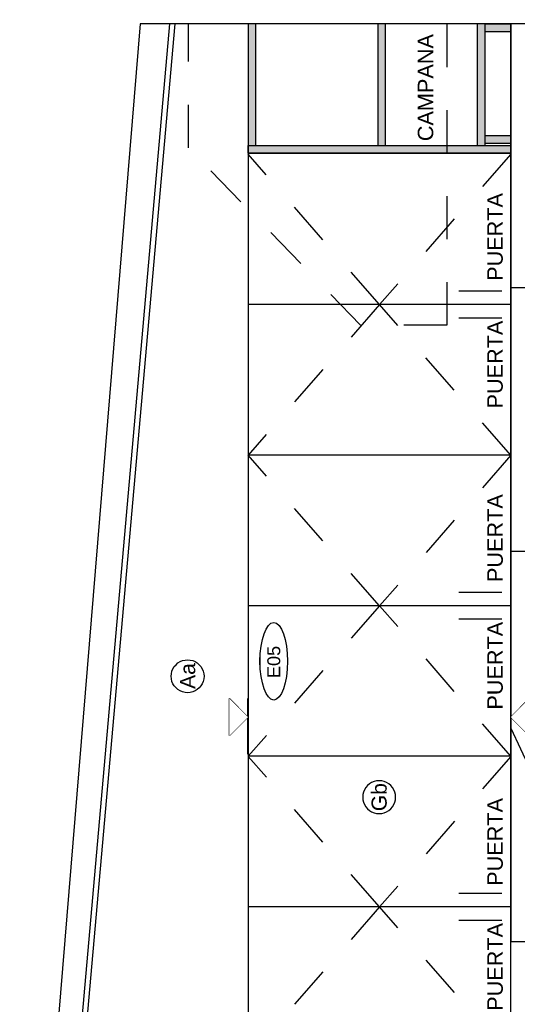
# Model space of a CAD drawing. Extents: x 1 to 126, y -14 to 17.
# Tile 104 of 132: x 85.36 to 86.51, y -0.97 to 1.32. Entities that reach past the tile are written whole.
import ezdxf
from ezdxf.enums import TextEntityAlignment as Align

# ---------------------------------------------------------------- set-up
doc = ezdxf.new("R2010")
doc.units = 0
doc.set_wipeout_variables(frame=1)
doc.header["$PDMODE"] = 3
doc.linetypes.add('HIDDEN2', pattern=[0.1875, 0.125, -0.0625])
for name, color, linetype in [('A-ALBA-0', 9, 'Continuous'), ('A-ANNO-NIV', 2, 'Continuous'), ('A-ANNO-PLANI @ 20', 1, 'Continuous'), ('A-ANNO-SIMB @ 20', 2, 'Continuous'), ('A-ANOT-COTA-PARC', 1, 'Continuous'), ('A-ANOT-NIVL @ 20', 2, 'Continuous'), ('A-ANOT-TTEC', 2, 'Continuous'), ('AE-ALBA-1', 1, 'Continuous')]:
    doc.layers.add(name, color=color, linetype=linetype)
doc.layers.add('A-ALBA-4', color=2, linetype='Continuous', lineweight=25)
doc.styles.add('BIS-ANOT', font='swiss.ttf')
doc.styles.add('BIS-COTA', font='swissb.ttf')
doc.styles.add('BIS-TXT', font='swiss.ttf')
doc.styles.add('E5-100', font='micross.ttf')
doc.dimstyles.new('BIS-COTA-NIVE', dxfattribs={"dimscale": 1.8, "dimtxt": 0.0018, "dimasz": 0.0015, "dimexe": 0, "dimexo": 0, "dimgap": 0.0027, "dimtad": 2, "dimtih": 1, "dimtoh": 1, "dimzin": 1, "dimdsep": 46, "dimtxsty": 'BIS-COTA', "dimblk1": 'MARK1', "dimblk2": 'MARK2', "dimsah": 1, "dimcen": 0.0015, "dimclrd": 1, "dimclre": 1, "dimaunit": 1, "dimadec": 0, "dimazin": 0, "dimtfac": 1, "dimtix": 1, "dimtofl": 0, "dimtmove": 2, "dimatfit": 3, "dimldrblk": 'MARK1', "dimfxl": 1, "dimtolj": 1, "dimarcsym": 0})
doc.dimstyles.new('BIS-COTA-PARC', dxfattribs={"dimscale": 0, "dimtxt": 0.0018, "dimasz": 0.001, "dimexe": 0.0015, "dimexo": 0, "dimgap": 0.0005, "dimtad": 1, "dimdec": 0, "dimlfac": 100, "dimzin": 9, "dimdsep": 46, "dimtxsty": 'BIS-COTA', "dimblk": 'OBLIQUE', "dimcen": 2.5, "dimclrd": 256, "dimclre": 251, "dimclrt": 2, "dimadec": 1, "dimazin": 2, "dimtfac": 1, "dimtdec": 0, "dimtix": 1, "dimtmove": 2, "dimatfit": 3, "dimldrblk": 'DOT', "dimfxl": 0.0015, "dimfxlon": 1, "dimtolj": 1, "dimtzin": 0, "dimarcsym": 0})

# ---------------------------------------------------------------- blocks, each defined once
blk = doc.blocks.new('_Oblique')
at = {"color": 0, "lineweight": -2}
blk.add_line((-0.5, -0.5), (0.5, 0.5), dxfattribs=at)
blk = doc.blocks.new('*D443')
at = {"layer": 'A-ANOT-COTA-PARC', "color": 251, "lineweight": -2, "transparency": 16777216}
for p, q in [((88.1218, 1.309), (88.1818, 1.309)), ((88.1818, -2.091), (88.1218, -2.091))]:
    blk.add_line(p, q, dxfattribs=at)
at = {"layer": 'A-ANOT-COTA-PARC', "lineweight": -2, "transparency": 16777216}
blk.add_line((88.1518, 1.309), (88.1518, -2.091), dxfattribs=at)
at = {"layer": 'Defpoints', "color": 0, "transparency": 16777216}
for p in [(85.7878, 1.309), (88.1518, -2.091), (88.7727, -2.091)]:
    blk.add_point(p, dxfattribs=at)
at = {"layer": 'A-ANOT-COTA-PARC', "lineweight": -2, "transparency": 16777216, "xscale": 0.02, "yscale": 0.02, "zscale": 0.02}
for p, rotation in [((88.1518, 1.309), 90), ((88.1518, -2.091), 270)]:
    blk.add_blockref('_Oblique', p, dxfattribs=dict(at, rotation=rotation))
at = {"layer": 'A-ANOT-COTA-PARC', "color": 2, "transparency": 16777216, "insert": (88.1233, -0.391), "char_height": 0.036, "attachment_point": 5, "rotation": 90, "style": 'BIS-COTA'}
blk.add_mtext('\\A1;340', dxfattribs=at)
blk = doc.blocks.new('_Dot')
at = {"color": 0, "linetype": 'ByBlock', "lineweight": -2}
blk.add_line((-0.5, 0), (-1, 0), dxfattribs=at)
at = {"color": 0, "linetype": 'ByBlock', "const_width": 0.5}
blk.add_lwpolyline([(-0.25, 0, 1), (0.25, 0, 1)], format="xyb", close=True, dxfattribs=at)
blk = doc.blocks.new('A-ANNO-NOM-2')
blk.add_wipeout([(0, -0.00191), (0.0003, -0.00189), (0.00059, -0.00182), (0.00087, -0.0017), (0.00112, -0.00155), (0.00135, -0.00135), (0.00155, -0.00112), (0.0017, -0.00087), (0.00182, -0.00059), (0.00189, -0.0003), (0.00191, 0), (0.00189, 0.0003), (0.00182, 0.00059), (0.0017, 0.00087), (0.00155, 0.00112), (0.00135, 0.00135), (0.00112, 0.00155), (0.00087, 0.0017), (0.00059, 0.00182), (0.0003, 0.00189), (0, 0.00191), (-0.0003, 0.00189), (-0.00059, 0.00182), (-0.00087, 0.0017), (-0.00112, 0.00155), (-0.00135, 0.00135), (-0.00155, 0.00112), (-0.0017, 0.00087), (-0.00182, 0.00059), (-0.00189, 0.0003), (-0.00191, 0), (-0.00189, -0.0003), (-0.00182, -0.00059), (-0.0017, -0.00087), (-0.00155, -0.00112), (-0.00135, -0.00135), (-0.00112, -0.00155), (-0.00087, -0.0017), (-0.00059, -0.00182), (-0.0003, -0.00189)])
blk.add_lwpolyline([(0, -0.00191), (0.0003, -0.00189), (0.00059, -0.00182), (0.00087, -0.0017), (0.00112, -0.00155), (0.00135, -0.00135), (0.00155, -0.00112), (0.0017, -0.00087), (0.00182, -0.00059), (0.00189, -0.0003), (0.00191, 0), (0.00189, 0.0003), (0.00182, 0.00059), (0.0017, 0.00087), (0.00155, 0.00112), (0.00135, 0.00135), (0.00112, 0.00155), (0.00087, 0.0017), (0.00059, 0.00182), (0.0003, 0.00189), (0, 0.00191), (-0.0003, 0.00189), (-0.00059, 0.00182), (-0.00087, 0.0017), (-0.00112, 0.00155), (-0.00135, 0.00135), (-0.00155, 0.00112), (-0.0017, 0.00087), (-0.00182, 0.00059), (-0.00189, 0.0003), (-0.00191, 0), (-0.00189, -0.0003), (-0.00182, -0.00059), (-0.0017, -0.00087), (-0.00155, -0.00112), (-0.00135, -0.00135), (-0.00112, -0.00155), (-0.00087, -0.0017), (-0.00059, -0.00182), (-0.0003, -0.00189)], close=True)
at = {"color": 1, "linetype": 'Continuous', "style": 'E5-100'}
blk.add_attdef('LETRA', text='', height=0.00175, dxfattribs=at).set_placement((0, 0), align=Align.MIDDLE_CENTER)
blk = doc.blocks.new('*U182')
at = {"color": 0, "linetype": 'Continuous'}
blk.add_line((-0.0043, 0), (0.00215, 0), dxfattribs=at)
at = {"color": 0, "linetype": 'Continuous', "ltscale": 5}
blk.add_lwpolyline([(-0.00215, 0.00215), (0.00215, 0.00215), (0, 0), (-0.00215, 0.00215)], dxfattribs=at)
blk.add_wipeout([(0, 0), (0.00215, 0.00215), (-0.00215, 0.00215)])
blk = doc.blocks.new('*U47')
at = {"color": 0, "linetype": 'Continuous'}
blk.add_line((-0.0043, 0), (0.00215, 0), dxfattribs=at)
at = {"color": 0, "linetype": 'Continuous', "ltscale": 5}
blk.add_lwpolyline([(-0.00215, -0.00215), (0.00215, -0.00215), (0, 0), (-0.00215, -0.00215)], dxfattribs=at)
blk.add_wipeout([(0, 0), (0.00215, -0.00215), (-0.00215, -0.00215)])
blk = doc.blocks.new('*D375')
at = {"layer": 'A-ANNO-NIV', "color": 1, "lineweight": -2, "transparency": 16777216}
for p, q in [((86.4995, -0.387), (86.4995, -0.327)), ((86.4995, -0.327), (86.5746, -0.4873)), ((86.5746, -0.4873), (86.5746, -0.4273))]:
    blk.add_line(p, q, dxfattribs=at)
at = {"layer": 'Defpoints', "color": 0, "transparency": 16777216}
for p in [(87.9995, 1.309), (86.4995, -0.387), (86.5746, -0.4273)]:
    blk.add_point(p, dxfattribs=at)
at = {"layer": 'A-ANNO-NIV', "color": 0, "transparency": 16777216, "insert": (86.5746, -0.3067), "char_height": 0.036, "attachment_point": 5, "rotation": 90, "style": 'BIS-COTA'}
blk.add_mtext('\\A1;+1.50', dxfattribs=at)
blk = doc.blocks.new('MARK1')
at = {"color": 0}
for p, q in [((1, 0), (-1, 0)), ((0, 1.5), (0, -1.5))]:
    blk.add_line(p, q, dxfattribs=at)
blk.add_lwpolyline([(0.5, 0.5), (-0.5, -0.5)], dxfattribs=at)
blk = doc.blocks.new('MARK2')
at = {"color": 0}
for p, q in [((1, 0), (-1, 0)), ((0, 1.5), (0, -1.5))]:
    blk.add_line(p, q, dxfattribs=at)
blk.add_lwpolyline([(0.5, 0.5), (-0.5, -0.5)], dxfattribs=at)
blk = doc.blocks.new('CCA-PLANI1')
blk.add_wipeout([(0.225, 0), (0.2186, -0.0189), (0.2045, -0.0333), (0.1875, -0.0442), (0.1691, -0.0528), (0.15, -0.0596), (0.1305, -0.0652), (0.1108, -0.0696), (0.0908, -0.0732), (0.0708, -0.0759), (0.0506, -0.078), (0.0304, -0.0793), (0.0101, -0.0799), (-0.0101, -0.0799), (-0.0304, -0.0793), (-0.0506, -0.078), (-0.0708, -0.0759), (-0.0908, -0.0732), (-0.1108, -0.0696), (-0.1305, -0.0652), (-0.15, -0.0596), (-0.1691, -0.0528), (-0.1875, -0.0442), (-0.2045, -0.0333), (-0.2186, -0.0189), (-0.225, 0), (-0.2186, 0.0189), (-0.2045, 0.0333), (-0.1875, 0.0442), (-0.1691, 0.0528), (-0.15, 0.0596), (-0.1305, 0.0652), (-0.1108, 0.0696), (-0.0908, 0.0732), (-0.0708, 0.0759), (-0.0506, 0.078), (-0.0304, 0.0793), (-0.0101, 0.0799), (0.0101, 0.0799), (0.0304, 0.0793), (0.0506, 0.078), (0.0708, 0.0759), (0.0908, 0.0732), (0.1108, 0.0696), (0.1305, 0.0652), (0.15, 0.0596), (0.1691, 0.0528), (0.1875, 0.0442), (0.2045, 0.0333), (0.2186, 0.0189)])
blk.add_ellipse((0, 0), major_axis=(-0.225, 0), ratio=0.355556, start_param=-3.141592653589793, end_param=3.141592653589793)
at = {"color": 2, "style": 'E5-100'}
blk.add_attdef('TIPO', text='', height=0.075, rotation=360, dxfattribs=at).set_placement((0, 0), align=Align.MIDDLE_CENTER)
blk = doc.blocks.new('E06 CORTE')
h = blk.add_hatch(color=252)
h.dxf.hatch_style = 1
h.paths.add_polyline_path([(0.2821, 0.06), (0, 0.0601), (0, 0.0781), (0.2821, 0.078)])
h.paths.add_polyline_path([(0.2821, 0.291), (0, 0.2911), (0, 0.3091), (0.2821, 0.309)])
h.paths.add_polyline_path([(0.2821, 0.5919), (0, 0.592), (0, 0.61), (0.2821, 0.6099)])
h.paths.add_polyline_path([(0.2594, -0.0001), (0.2774, -0.0001), (0.2774, 0.06), (0.2594, 0.06)])
h.paths.add_polyline_path([(0.2821, 0), (0.3001, 0), (0.3001, 0.6099), (0.2821, 0.6099)])
h = blk.add_hatch(color=252)
h.dxf.hatch_style = 1
h.paths.add_polyline_path([(0, 0), (0.018, 0), (0.018, 0.0601), (0, 0.0601)])
blk.add_line((0.2774, -0.0001), (0, 0))
for points in [[(0.2821, 0.5919), (0, 0.592), (0, 0.61), (0.2821, 0.6099)], [(0.2821, 0), (0.3001, 0), (0.3001, 0.6099), (0.2821, 0.6099)], [(0.2821, 0.291), (0, 0.2911), (0, 0.3091), (0.2821, 0.309)], [(0.2821, 0.06), (0, 0.0601), (0, 0.0781), (0.2821, 0.078)], [(0, 0), (0.018, 0), (0.018, 0.0601), (0, 0.0601)], [(0.2594, -0.0001), (0.2774, -0.0001), (0.2774, 0.06), (0.2594, 0.06)]]:
    blk.add_lwpolyline(points, close=True)

msp = doc.modelspace()

# ---------------------------------------------------------------- linework, layer by layer
at = {"layer": 'A-ALBA-0'}
for p, q in [((86.4995, 0.6965), (87.0495, 0.6965)), ((86.4995, 0.084), (87.0495, 0.084))]:
    msp.add_line(p, q, dxfattribs=at)
for points in [[(87.0495, 1.309), (86.4995, 1.309), (86.4995, -0.822), (87.0495, -0.822)], [(87.0495, -2.091), (86.4995, -2.091), (86.4995, -0.822), (87.0495, -0.822)]]:
    msp.add_lwpolyline(points, close=True, dxfattribs=at)
at = {"layer": 'A-ALBA-0', "linetype": 'HIDDEN2', "ltscale": 0.2}
for points in [[(86.5, 1.0068), (86.195, 0.6571), (85.89, 1.0068)], [(86.5, 0.3074), (86.195, 0.6571), (85.89, 0.3074)], [(86.5, 0.3072), (86.1951, -0.0425), (85.89, 0.3072)], [(86.5001, -1.0917), (86.1951, -0.7421), (85.89, -1.0917)]]:
    msp.add_lwpolyline(points, dxfattribs=at)
at = {"layer": 'A-ALBA-4'}
msp.add_lwpolyline([(85.3595, -2.091), (87.9995, -2.091), (87.9995, 1.309), (85.6395, 1.309)], close=True, dxfattribs=at)
at = {"layer": 'AE-ALBA-1'}
for p, q in [((86.4995, 1.0089), (86.4995, 1.309)), ((86.4995, 1.0089), (86.4995, 0.729)), ((86.479, 0.6883), (86.379, 0.6883)), ((86.5, 0.6571), (85.89, 0.6571)), ((86.479, 0.6259), (86.379, 0.6259)), ((86.5001, 0.3072), (85.8901, 0.3072)), ((86.479, -0.0113), (86.379, -0.0113)), ((86.5001, -0.0425), (85.8901, -0.0425)), ((86.479, -0.0737), (86.379, -0.0737)), ((86.479, -0.7109), (86.379, -0.7109)), ((86.5001, -0.7421), (85.8901, -0.7421)), ((86.479, -0.7733), (86.379, -0.7733))]:
    msp.add_line(p, q, dxfattribs=at)
at = {"layer": 'AE-ALBA-1', "color": 3, "linetype": 'HIDDEN2', "ltscale": 0.5}
msp.add_lwpolyline([(86.3511, 1.309), (86.3511, 0.609), (86.1511, 0.609), (85.7511, 1.0215), (85.7511, 1.309)], dxfattribs=at)
at = {"layer": 'AE-ALBA-1'}
msp.add_lwpolyline([(85.89, 1.309), (85.89, 1.009), (86.4995, 1.009), (86.4995, 1.309)], close=True, dxfattribs=at)

# ---------------------------------------------------------------- block references
at = {"layer": 'AE-ALBA-1', "xscale": -1, "rotation": 90.00000000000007}
msp.add_blockref('E06 CORTE', (86.5, 1.309), dxfattribs=at)

# ---------------------------------------------------------------- texts
at = {"layer": 'A-ANOT-TTEC', "char_height": 0.036, "attachment_point": 1, "rotation": 90, "style": 'BIS-TXT'}
for s, insert in [('CAMPANA', (86.2837, 1.0368)), ('PUERTA', (86.445, 0.7123)), ('PUERTA', (86.445, 0.4159)), ('PUERTA', (86.4451, 0.0127)), ('PUERTA', (86.445, -0.2837)), ('PUERTA', (86.4451, -0.693)), ('PUERTA', (86.4451, -0.9833))]:
    msp.add_mtext_dynamic_manual_height_columns(s, width=0.605992, gutter_width=0.025, heights=[0], dxfattribs=dict(at, insert=insert))

# ---------------------------------------------------------------- dimensions: what is measured, and where the dimension line sits
at = {"layer": 'A-ANOT-COTA-PARC'}
dim = msp.add_linear_dim(base=(88.1518, -2.091, 0.0005), p1=(85.7878, 1.309, 0.0005), p2=(88.7727, -2.091, 0.0005), angle=270, dimstyle='BIS-COTA-PARC', override={"dimscale": 0, "dimtix": 1, "dimtofl": 1, "dimtmove": 2, "dimatfit": 3}, dxfattribs=at)
dim.commit()
dim.dimension.update_dxf_attribs({"geometry": '*D443', "text_midpoint": (88.1233, -0.391, 0.0005)})

# ---------------------------------------------------------------- next in the draw order: block references
at = {"layer": 'A-ANNO-SIMB @ 20', "linetype": 'Continuous'}
ref = msp.add_blockref('A-ANNO-NOM-2', (85.7494, -0.2063), dxfattribs=dict(at, xscale=-20, yscale=20, zscale=20, rotation=89.99999999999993))
ref.add_attrib('LETRA', 'Aa', dxfattribs={"layer": '0', "color": 1, "linetype": 'Continuous', "height": 0.035, "rotation": 90, "style": 'BIS-ANOT'}).set_placement((85.7494, -0.2057), align=Align.MIDDLE_CENTER)
at = {"layer": 'A-ANOT-NIVL @ 20', "xscale": 20, "yscale": 20, "zscale": 20, "rotation": 89.99999999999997}
for name, p in [('*U182', (85.8895, -0.301)), ('*U47', (86.4995, -0.301))]:
    msp.add_blockref(name, p, dxfattribs=at)

# ---------------------------------------------------------------- next in the draw order: linework, layer by layer
at = {"layer": 'A-ALBA-4'}
for points in [[(85.7075, 1.309), (85.4075, -2.091)], [(85.7195, 1.309), (85.4195, -2.091)]]:
    msp.add_lwpolyline(points, dxfattribs=at)
at = {"layer": 'AE-ALBA-1'}
msp.add_line((86.5001, -0.3921), (85.8901, -0.3921), dxfattribs=at)
msp.add_lwpolyline([(86.5, 1.009), (85.89, 1.009), (85.8901, -1.7908), (86.5, -1.7908)], close=True, dxfattribs=at)

# ---------------------------------------------------------------- next in the draw order: dimensions: what is measured, and where the dimension line sits
at = {"layer": 'A-ANNO-NIV'}
dim = msp.add_ordinate_dim(feature_location=(86.4995, -0.387, -0.0005), offset=(0.0751, -0.0404), dtype=0, origin=(87.9995, 1.309, -0.0005), dimstyle='BIS-COTA-NIVE', override={"dimscale": 0, "dimpost": '+<>', "dimtix": 1, "dimtofl": 0, "dimtmove": 2, "dimatfit": 3}, dxfattribs=at)
dim.commit()
dim.dimension.update_dxf_attribs({"geometry": '*D375', "text_midpoint": (86.5746, -0.3067, -0.0005), "text_rotation": 180})

# ---------------------------------------------------------------- next in the draw order: block references
at = {"layer": 'A-ANNO-PLANI @ 20'}
ref = msp.add_blockref('CCA-PLANI1', (85.9494, -0.1714), dxfattribs=dict(at, xscale=0.400175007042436, yscale=0.400175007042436, zscale=0.400175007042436, rotation=89.99999999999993))
ref.add_attrib('TIPO', 'E05', dxfattribs={"layer": '0', "color": 2, "height": 0.03001, "rotation": 90, "style": 'E5-100'}).set_placement((85.9494, -0.173), align=Align.MIDDLE_CENTER)
at = {"layer": 'A-ANNO-SIMB @ 20', "linetype": 'Continuous'}
ref = msp.add_blockref('A-ANNO-NOM-2', (86.194, -0.4871), dxfattribs=dict(at, xscale=20, yscale=20, zscale=20, rotation=89.99999999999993))
ref.add_attrib('LETRA', 'Gb', dxfattribs={"layer": '0', "color": 1, "linetype": 'Continuous', "height": 0.035, "rotation": 90, "style": 'BIS-ANOT'}).set_placement((86.194, -0.4871), align=Align.MIDDLE_CENTER)

# ---------------------------------------------------------------- next in the draw order: linework, layer by layer
at = {"layer": 'A-ALBA-0', "linetype": 'HIDDEN2', "ltscale": 0.2}
for points in [[(86.5, -0.3922), (86.1951, -0.0425), (85.89, -0.3922)], [(86.5001, -0.3924), (86.1951, -0.7421), (85.89, -0.3924)]]:
    msp.add_lwpolyline(points, dxfattribs=at)

doc.saveas('drawing.dxf')
